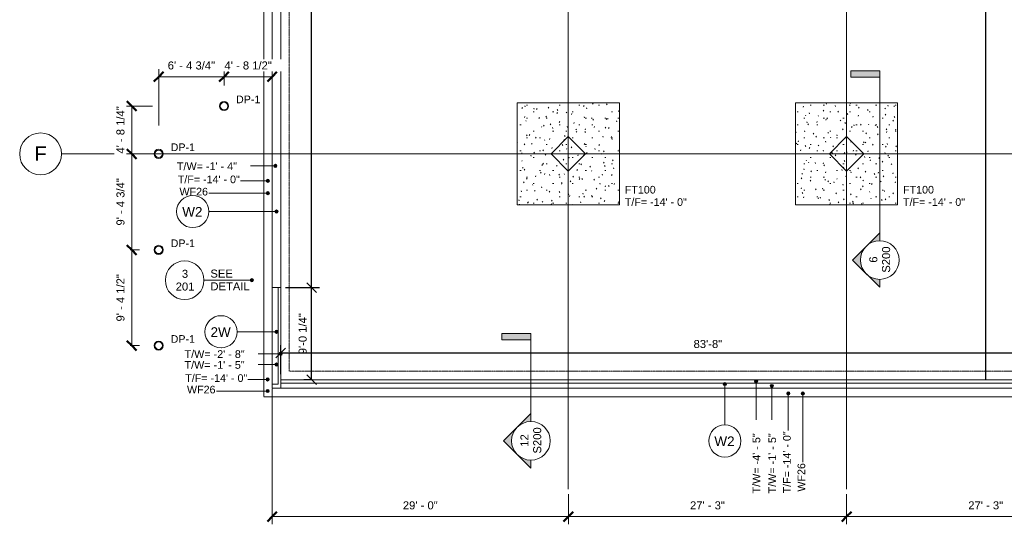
# Model space of a CAD drawing. Header units: inches. Extents: x -4126 to -1638, y 141 to 12362.
# Tile 3 of 15: x -4126 to -2969, y 9731 to 10324. Entities that reach past the tile are written whole.
import ezdxf

# ---------------------------------------------------------------- set-up
doc = ezdxf.new("R2010")
doc.units = ezdxf.units.IN
doc.header["$MEASUREMENT"] = 0
doc.linetypes.add('Aligning Line 1_8_', pattern=[0.25, 0.125, -0.125])
doc.linetypes.add('Línea de rejilla', pattern=[0.875, 0.5, -0.125, 0.125, -0.125])
for name, color, linetype, lineweight in [('A-ANNO-DIMS', 7, 'Continuous', 9), ('A-ANNO-DIMS-96', 7, 'Continuous', 9), ('A-ANNO-DIMS_corr', 7, 'Continuous', 9), ('A-ANNO-NOTE', 7, 'Continuous', 9), ('A-DETL-GENF', 7, 'Continuous', 9), ('A-FLOR', 7, 'Continuous', 9), ('A-WALL', 7, 'Continuous', 9), ('A-WALL-IDEN', 7, 'Continuous', 9), ('G-ANNO-DIMS', 7, 'Continuous', 9), ('S-FNDN', 7, 'Continuous', 9), ('S-FNDN-IDEN', 7, 'Continuous', 9), ('S-GRID', 7, 'Continuous', 9), ('S-GRID-IDEN', 7, 'Continuous', 9)]:
    doc.layers.add(name, color=color, linetype=linetype, lineweight=lineweight)
doc.styles.add('Arial', font='Arial.ttf', dxfattribs={"height": 9.448819})
doc.styles.add('Arial_1', font='arial.ttf', dxfattribs={"height": 17.007874})
doc.styles.add('Arial_2', font='arial.ttf', dxfattribs={"height": 9})
doc.styles.add('Arial_3', font='arial.ttf', dxfattribs={"height": 9.070866})
doc.styles.add('Arial_4', font='arial.ttf', dxfattribs={"height": 11.338583})
doc.dimstyles.new('Diagonal_-_Arial_2_5_mm', dxfattribs={"dimscale": 12, "dimtxt": 9.640246, "dimasz": 0.944882, "dimexe": 0.755906, "dimexo": 0.472441, "dimgap": 0.472441, "dimtad": 1, "dimdec": 4, "dimrnd": 0.0625, "dimzin": 1, "dimdsep": 46, "dimlunit": 4, "dimtxsty": 'Arial', "dimblk1": 'OBLIQUE', "dimblk2": 'OBLIQUE', "dimsah": 1, "dimcen": 0.09, "dimazin": 0, "dimtfac": 1, "dimtdec": 4, "dimtix": 1, "dimtmove": 0, "dimatfit": 3, "dimfxl": 1, "dimtvp": 1, "dimtfill": 1, "dimfrac": 2, "dimtolj": 1, "dimtzin": 0, "dimarcsym": 2})
doc.dimstyles.new('Diagonal_-_Arial_2_5_rounding', dxfattribs={"dimscale": 12, "dimtxt": 9.640246, "dimasz": 0.944882, "dimexe": 0.755906, "dimexo": 0.472441, "dimgap": 0.472441, "dimtad": 1, "dimrnd": 0.25, "dimzin": 1, "dimdsep": 46, "dimlunit": 4, "dimtxsty": 'Arial', "dimblk1": 'OBLIQUE', "dimblk2": 'OBLIQUE', "dimsah": 1, "dimcen": 0.09, "dimazin": 0, "dimtfac": 1, "dimtdec": 4, "dimtix": 1, "dimtmove": 0, "dimatfit": 3, "dimfxl": 1, "dimtvp": 1, "dimtfill": 1, "dimfrac": 2, "dimtolj": 1, "dimtzin": 0, "dimarcsym": 2})

# ---------------------------------------------------------------- blocks, each defined once
blk = doc.blocks.new('Zapata-Rectangular - 10_0x10_0x2_1-V17-FOUNDATION PLAN 01')
at = {"layer": 'S-FNDN'}
h = blk.add_hatch(dxfattribs=at)
h.set_pattern_fill('FP_26', color=256, style=0, pattern_type=2)
h.set_pattern_definition([(0, (3154.324, -10166.597), (30.72, 7.68), [1.267, -21.773, 1.267, -21.773, -122.88]), (0, (3154.324, -10166.597), (30.72, 7.68), [-46.08, 1.267, -44.813, 1.267, -21.773, -53.76]), (0, (3154.324, -10166.597), (30.72, 7.68), [-115.2, 1.267, -14.093, 1.267, -37.133]), (120, (3165.844, -10162.757), (-22.011075, 22.7643004), [1.267, -21.773, 1.267, -21.773, -122.88]), (120, (3165.844, -10162.757), (-22.011075, 22.7643004), [-46.08, 1.267, -44.813, 1.267, -21.773, -53.76]), (120, (3165.844, -10162.757), (-22.011075, 22.7643004), [-115.2, 1.267, -14.093, 1.267, -37.133]), (240, (3169.684, -10147.397), (-8.708925, -30.4443004), [1.267, -21.773, 1.267, -21.773, -122.88]), (240, (3169.684, -10147.397), (-8.708925, -30.4443004), [-46.08, 1.267, -44.813, 1.267, -21.773, -53.76]), (240, (3169.684, -10147.397), (-8.708925, -30.4443004), [-115.2, 1.267, -14.093, 1.267, -37.133])])
h.paths.add_polyline_path([(60, 60), (60, -60), (-60, -60), (-60, 60)], flags=0)
at = {"layer": 'S-FNDN', "linetype": 'Aligning Line 1_8_'}
for p, q in [((60, 60), (-60, 60)), ((-60, 60), (-60, -60)), ((-60, -60), (-60, 60)), ((-60, 60), (60, 60)), ((-60, 60), (-60, 60)), ((60, -60), (60, 60)), ((60, 60), (60, -60)), ((60, 60), (60, 60)), ((-60, -60), (60, -60)), ((60, -60), (-60, -60)), ((-60, -60), (-60, -60)), ((60, -60), (60, -60))]:
    blk.add_line(p, q, dxfattribs=at)
blk = doc.blocks.new('Zapata-Rectangular - 10_0x10_0x2_1-V18-FOUNDATION PLAN 01')
at = {"layer": 'S-FNDN'}
h = blk.add_hatch(dxfattribs=at)
h.set_pattern_fill('FP_27', color=256, style=0, pattern_type=2)
h.set_pattern_definition([(0, (3481.324, -10166.597), (30.72, 7.68), [1.267, -21.773, 1.267, -21.773, -122.88]), (0, (3481.324, -10166.597), (30.72, 7.68), [-46.08, 1.267, -44.813, 1.267, -21.773, -53.76]), (0, (3481.324, -10166.597), (30.72, 7.68), [-115.2, 1.267, -14.093, 1.267, -37.133]), (120, (3492.844, -10162.757), (-22.011075, 22.7643004), [1.267, -21.773, 1.267, -21.773, -122.88]), (120, (3492.844, -10162.757), (-22.011075, 22.7643004), [-46.08, 1.267, -44.813, 1.267, -21.773, -53.76]), (120, (3492.844, -10162.757), (-22.011075, 22.7643004), [-115.2, 1.267, -14.093, 1.267, -37.133]), (240, (3496.684, -10147.397), (-8.708925, -30.4443004), [1.267, -21.773, 1.267, -21.773, -122.88]), (240, (3496.684, -10147.397), (-8.708925, -30.4443004), [-46.08, 1.267, -44.813, 1.267, -21.773, -53.76]), (240, (3496.684, -10147.397), (-8.708925, -30.4443004), [-115.2, 1.267, -14.093, 1.267, -37.133])])
h.paths.add_polyline_path([(60, 60), (60, -60), (-60, -60), (-60, 60)], flags=0)
at = {"layer": 'S-FNDN', "linetype": 'Aligning Line 1_8_'}
for p, q in [((60, 60), (-60, 60)), ((-60, 60), (-60, -60)), ((-60, -60), (-60, 60)), ((-60, 60), (60, 60)), ((-60, 60), (-60, 60)), ((60, -60), (60, 60)), ((60, 60), (60, -60)), ((60, 60), (60, 60)), ((-60, -60), (60, -60)), ((60, -60), (-60, -60)), ((-60, -60), (-60, -60)), ((60, -60), (60, -60))]:
    blk.add_line(p, q, dxfattribs=at)
blk = doc.blocks.new('316600 - Special Foundations - Diamond Pier - Generic - 316600 - Special Foundations - Diamond Pier - Generic-562664-FOUNDATION PLAN 01')
at = {"layer": 'S-FNDN'}
for radius in [5.41, 4.38]:
    blk.add_circle((0, 0), radius, dxfattribs=at)
blk = doc.blocks.new('SECTION - SECTION-602867-FOUNDATION PLAN 01')
at = {"layer": 'A-DETL-GENF'}
h = blk.add_hatch(color=256, dxfattribs=at)
edge = h.paths.add_edge_path(flags=0)
edge.add_line((-22.7, 32.1), (9.4, 0))
edge.add_line((9.4, 0), (0, 0))
edge.add_arc((-22.7, 0), 22.7, 0, 180)
edge.add_line((-45.4, 0), (-54.7, 0))
edge.add_line((-54.7, 0), (-22.7, 32.1))
blk.add_hatch(color=256, dxfattribs=at).paths.add_polyline_path([(199.6, 34), (199.6, 0), (192, 0), (192, 34)], flags=0)
for p, q in [((-22.7, 32.1), (-54.7, 0)), ((-54.7, 0), (-22.7, 32.1)), ((9.4, 0), (-22.7, 32.1)), ((-22.7, 32.1), (9.4, 0)), ((199.6, 34), (192, 34)), ((192, 34), (192, 0)), ((192, 34), (199.6, 34)), ((192, 0), (192, 34)), ((199.6, 0), (199.6, 34)), ((199.6, 34), (199.6, 0)), ((0, 0), (192, 0)), ((192, 0), (199.6, 0)), ((199.6, 0), (192, 0)), ((-54.7, 0), (-45.4, 0)), ((-45.4, 0), (-54.7, 0)), ((0, 0), (9.4, 0)), ((9.4, 0), (0, 0))]:
    blk.add_line(p, q, dxfattribs=at)
blk.add_circle((-22.7, 0), 22.7, dxfattribs=at)
blk.add_arc((-22.7, 0), 22.7, 0, 180, dxfattribs=at)
blk = doc.blocks.new('DETAIL_1 - DETAIL_1-616863-FOUNDATION PLAN 01')
at = {"layer": 'A-DETL-GENF'}
h = blk.add_hatch(color=256, dxfattribs=at)
edge = h.paths.add_edge_path(flags=0)
edge.add_arc((56.2, 0), 1.88, 0, 180)
edge.add_arc((56.2, 0), 1.88, 180, 360)
blk.add_line((0, 0), (56.2, 0), dxfattribs=at)
blk.add_circle((-22.7, 0), 22.7, dxfattribs=at)
for start, end in [(0, 180), (180, 360)]:
    blk.add_arc((56.2, 0), 1.88, start, end, dxfattribs=at)
blk = doc.blocks.new('SECTION - SECTION-603717-FOUNDATION PLAN 01')
at = {"layer": 'A-DETL-GENF'}
h = blk.add_hatch(color=256, dxfattribs=at)
edge = h.paths.add_edge_path(flags=0)
edge.add_line((-22.7, 32.1), (9.4, 0))
edge.add_line((9.4, 0), (0, 0))
edge.add_arc((-22.7, 0), 22.7, 0, 180)
edge.add_line((-45.4, 0), (-54.7, 0))
edge.add_line((-54.7, 0), (-22.7, 32.1))
blk.add_hatch(color=256, dxfattribs=at).paths.add_polyline_path([(103.6, 34), (103.6, 0), (96, 0), (96, 34)], flags=0)
for p, q in [((-22.7, 32.1), (-54.7, 0)), ((-54.7, 0), (-22.7, 32.1)), ((9.4, 0), (-22.7, 32.1)), ((-22.7, 32.1), (9.4, 0)), ((103.6, 34), (96, 34)), ((96, 34), (96, 0)), ((96, 34), (103.6, 34)), ((96, 0), (96, 34)), ((103.6, 0), (103.6, 34)), ((103.6, 34), (103.6, 0)), ((0, 0), (96, 0)), ((96, 0), (103.6, 0)), ((103.6, 0), (96, 0)), ((-54.7, 0), (-45.4, 0)), ((-45.4, 0), (-54.7, 0)), ((0, 0), (9.4, 0)), ((9.4, 0), (0, 0))]:
    blk.add_line(p, q, dxfattribs=at)
blk.add_circle((-22.7, 0), 22.7, dxfattribs=at)
blk.add_arc((-22.7, 0), 22.7, 0, 180, dxfattribs=at)
blk = doc.blocks.new('Rejilla - Extremo inicial de rejilla - Círculo-11506-FOUNDATION PLAN 01')
at = {"layer": 'S-GRID-IDEN', "color": 253, "true_color": 0xaaaaaa}
blk.add_circle((0, 0), 0.256, dxfattribs=at)
blk = doc.blocks.new('DIMBLOCK1-FOUNDATION PLAN 01')
at = {"layer": 'A-ANNO-DIMS-96'}
for p, q in [((-3481.3, 9766.9), (-3481.3, 9731.4)), ((-3481.3, 9740.5), (-3481.3, 9766.9)), ((-3154.3, 9766.9), (-3154.3, 9731.4)), ((-3154.3, 9740.5), (-3154.3, 9766.9)), ((-3481.3, 9740.5), (-3154.3, 9740.5))]:
    blk.add_line(p, q, dxfattribs=at)
at = {"layer": 'A-ANNO-DIMS-96', "lineweight": 50}
for p, q in [((-3481.3, 9740.5), (-3475.7, 9746.1)), ((-3154.3, 9740.5), (-3148.7, 9746.1)), ((-3481.3, 9740.5), (-3487, 9734.8)), ((-3154.3, 9740.5), (-3160, 9734.8))]:
    blk.add_line(p, q, dxfattribs=at)
at = {"layer": 'A-ANNO-DIMS-96', "color": 0, "insert": (-3338.3, 9758.4), "char_height": 9.45, "width": 49.121, "attachment_point": 1, "line_spacing_factor": 0.941778, "style": 'Arial', "bg_fill": 3, "box_fill_scale": 1.25, "bg_fill_color": 256, "bg_fill_true_color": 13158600, "bg_fill_transparency": 0}
blk.add_mtext('27\' - 3"', dxfattribs=at)
blk = doc.blocks.new('_Oblique')
at = {"color": 0, "linetype": 'ByBlock', "lineweight": -2}
blk.add_line((-0.5, -0.5), (0.5, 0.5), dxfattribs=at)
blk = doc.blocks.new('DIMBLOCK2-FOUNDATION PLAN 01')
at = {"layer": 'A-ANNO-DIMS-96'}
for p, q in [((-3154.3, 9766.9), (-3154.3, 9731.4)), ((-3154.3, 9740.5), (-3154.3, 9766.9)), ((-2827.3, 9766.9), (-2827.3, 9731.4)), ((-2827.3, 9740.5), (-2827.3, 9766.9)), ((-3154.3, 9740.5), (-2827.3, 9740.5))]:
    blk.add_line(p, q, dxfattribs=at)
at = {"layer": 'A-ANNO-DIMS-96', "lineweight": 50}
for p, q in [((-3154.3, 9740.5), (-3148.7, 9746.1)), ((-2827.3, 9740.5), (-2821.7, 9746.1)), ((-3154.3, 9740.5), (-3160, 9734.8)), ((-2827.3, 9740.5), (-2833, 9734.8))]:
    blk.add_line(p, q, dxfattribs=at)
at = {"layer": 'A-ANNO-DIMS-96', "color": 0, "insert": (-3011.3, 9758.4), "char_height": 9.45, "width": 49.121, "attachment_point": 1, "line_spacing_factor": 0.941778, "style": 'Arial', "bg_fill": 3, "box_fill_scale": 1.25, "bg_fill_color": 256, "bg_fill_true_color": 13158600, "bg_fill_transparency": 0}
blk.add_mtext('27\' - 3"', dxfattribs=at)
blk = doc.blocks.new('DIMBLOCK12-FOUNDATION PLAN 01')
at = {"layer": 'A-ANNO-DIMS-96', "lineweight": 50}
for p, q in [((-3994.4, 10053.8), (-4000.1, 10059.4)), ((-3994.4, 10053.8), (-3988.7, 10048.1)), ((-3994.4, 9941.3), (-4000.1, 9947)), ((-3994.4, 9941.3), (-3988.7, 9935.6))]:
    blk.add_line(p, q, dxfattribs=at)
at = {"layer": 'A-ANNO-DIMS-96'}
for p, q in [((-3996.1, 10053.8), (-3985.3, 10053.8)), ((-3994.4, 10053.8), (-3996.1, 10053.8)), ((-3994.4, 9941.3), (-3994.4, 10053.8)), ((-3996.1, 9941.3), (-3985.3, 9941.3)), ((-3994.4, 9941.3), (-3996.1, 9941.3))]:
    blk.add_line(p, q, dxfattribs=at)
at = {"layer": 'A-ANNO-DIMS-96', "color": 0, "insert": (-4012.4, 9969.7), "char_height": 9.449, "width": 66.74, "attachment_point": 1, "rotation": 90, "line_spacing_factor": 0.941778, "style": 'Arial', "bg_fill": 3, "box_fill_scale": 1.25, "bg_fill_color": 256, "bg_fill_true_color": 13158600, "bg_fill_transparency": 0}
blk.add_mtext('9\' - 4 1/2"', dxfattribs=at)
blk = doc.blocks.new('DIMBLOCK13-FOUNDATION PLAN 01')
at = {"layer": 'A-ANNO-DIMS-96', "lineweight": 50}
for p, q in [((-3994.4, 10166.6), (-4000.1, 10172.3)), ((-3994.4, 10166.6), (-3988.7, 10160.9)), ((-3994.4, 10053.8), (-4000.1, 10059.4)), ((-3994.4, 10053.8), (-3988.7, 10048.1))]:
    blk.add_line(p, q, dxfattribs=at)
at = {"layer": 'A-ANNO-DIMS-96'}
for p, q in [((-3996.1, 10166.6), (-3985.3, 10166.6)), ((-3994.4, 10166.6), (-3996.1, 10166.6)), ((-3994.4, 10053.8), (-3994.4, 10166.6)), ((-3996.1, 10053.8), (-3985.3, 10053.8)), ((-3994.4, 10053.8), (-3996.1, 10053.8))]:
    blk.add_line(p, q, dxfattribs=at)
at = {"layer": 'A-ANNO-DIMS-96', "color": 0, "insert": (-4012.4, 10082.4), "char_height": 9.449, "width": 66.74, "attachment_point": 1, "rotation": 90, "line_spacing_factor": 0.941778, "style": 'Arial', "bg_fill": 3, "box_fill_scale": 1.25, "bg_fill_color": 256, "bg_fill_true_color": 13158600, "bg_fill_transparency": 0}
blk.add_mtext('9\' - 4 3/4"', dxfattribs=at)
blk = doc.blocks.new('DIMBLOCK14-FOUNDATION PLAN 01')
at = {"layer": 'A-ANNO-DIMS-96'}
for p, q in [((-3970.1, 10222.8), (-4003.5, 10222.8)), ((-3994.4, 10166.6), (-3994.4, 10222.8)), ((-3994.4, 10222.8), (-3970.1, 10222.8)), ((-3996.1, 10166.6), (-3985.3, 10166.6)), ((-3994.4, 10166.6), (-3996.1, 10166.6))]:
    blk.add_line(p, q, dxfattribs=at)
at = {"layer": 'A-ANNO-DIMS-96', "lineweight": 50}
for p, q in [((-3994.4, 10222.8), (-4000.1, 10228.5)), ((-3994.4, 10222.8), (-3988.7, 10217.1)), ((-3994.4, 10166.6), (-4000.1, 10172.3)), ((-3994.4, 10166.6), (-3988.7, 10160.9))]:
    blk.add_line(p, q, dxfattribs=at)
at = {"layer": 'A-ANNO-DIMS-96', "color": 0, "insert": (-4012.4, 10166.9), "char_height": 9.449, "width": 66.74, "attachment_point": 1, "rotation": 90, "line_spacing_factor": 0.941778, "style": 'Arial', "bg_fill": 3, "box_fill_scale": 1.25, "bg_fill_color": 256, "bg_fill_true_color": 13158600, "bg_fill_transparency": 0}
blk.add_mtext('4\' - 8 1/4"', dxfattribs=at)
blk = doc.blocks.new('DIMBLOCK24-FOUNDATION PLAN 01')
at = {"layer": 'A-ANNO-DIMS-96'}
for p, q in [((-3829.3, 9890.5), (-3829.3, 9731.4)), ((-3829.3, 9740.5), (-3829.3, 9890.5)), ((-3481.3, 9766.9), (-3481.3, 9731.4)), ((-3481.3, 9740.5), (-3481.3, 9766.9)), ((-3829.3, 9740.5), (-3481.3, 9740.5))]:
    blk.add_line(p, q, dxfattribs=at)
at = {"layer": 'A-ANNO-DIMS-96', "lineweight": 50}
for p, q in [((-3829.3, 9740.5), (-3823.7, 9746.1)), ((-3481.3, 9740.5), (-3475.7, 9746.1)), ((-3829.3, 9740.5), (-3835, 9734.8)), ((-3481.3, 9740.5), (-3487, 9734.8))]:
    blk.add_line(p, q, dxfattribs=at)
at = {"layer": 'A-ANNO-DIMS-96', "color": 0, "insert": (-3675.8, 9758.4), "char_height": 9.45, "width": 49.121, "attachment_point": 1, "line_spacing_factor": 0.941778, "style": 'Arial', "bg_fill": 3, "box_fill_scale": 1.25, "bg_fill_color": 256, "bg_fill_true_color": 13158600, "bg_fill_transparency": 0}
blk.add_mtext('29\' - 0"', dxfattribs=at)
blk = doc.blocks.new('Wall Type - Familia4-287244-FOUNDATION PLAN 01')
at = {"layer": 'A-WALL-IDEN'}
blk.add_circle((0, 0), 0.197, dxfattribs=at)
blk = doc.blocks.new('DIMBLOCK28-FOUNDATION PLAN 01')
at = {"layer": 'A-ANNO-DIMS', "color": 0, "lineweight": -2}
for p, q in [((-3813.7, 10009.5), (-3773.9, 10009.5)), ((-3783, 9901.2), (-3783, 10009.5)), ((-3782.4, 9901.2), (-3792, 9901.2))]:
    blk.add_line(p, q, dxfattribs=at)
at = {"layer": 'Defpoints', "color": 0}
for p in [(-3819.3, 10009.5), (-3783, 10009.5), (-3776.7, 9901.2)]:
    blk.add_point(p, dxfattribs=at)
at = {"layer": 'A-ANNO-DIMS', "color": 0, "lineweight": -2, "xscale": 11.33858267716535, "yscale": 11.33858267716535, "zscale": 11.33858267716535}
for p, rotation in [((-3783, 10009.5), 90), ((-3783, 9901.2), 270)]:
    blk.add_blockref('_Oblique', p, dxfattribs=dict(at, rotation=rotation))
at = {"layer": 'A-ANNO-DIMS', "color": 0, "insert": (-3793.5, 9955.3), "char_height": 9.449, "width": 66.74, "attachment_point": 5, "rotation": 90, "style": 'Arial', "bg_fill": 3, "box_fill_scale": 1.25, "bg_fill_color": 256, "bg_fill_true_color": 13158600, "bg_fill_transparency": 0}
blk.add_mtext('\\A1;9\'-0 1/4"', dxfattribs=at)
blk = doc.blocks.new('DIMBLOCK54-FOUNDATION PLAN 01')
at = {"layer": 'A-ANNO-DIMS-96'}
for p, q in [((-3962.7, 10200), (-3962.7, 10266.3)), ((-3885.9, 10246.9), (-3885.9, 10266.3)), ((-3962.7, 10257.2), (-3885.9, 10257.2)), ((-3962.7, 10257.2), (-3962.7, 10200)), ((-3885.9, 10257.2), (-3885.9, 10246.9))]:
    blk.add_line(p, q, dxfattribs=at)
at = {"layer": 'A-ANNO-DIMS-96', "lineweight": 50}
for p, q in [((-3962.7, 10257.2), (-3968.4, 10251.6)), ((-3962.7, 10257.2), (-3957.1, 10262.9)), ((-3885.9, 10257.2), (-3891.6, 10251.6)), ((-3885.9, 10257.2), (-3880.3, 10262.9))]:
    blk.add_line(p, q, dxfattribs=at)
at = {"layer": 'A-ANNO-DIMS-96', "color": 0, "insert": (-3952.1, 10275.2), "char_height": 9.449, "width": 66.74, "attachment_point": 1, "line_spacing_factor": 0.941778, "style": 'Arial', "bg_fill": 3, "box_fill_scale": 1.25, "bg_fill_color": 256, "bg_fill_true_color": 13158600, "bg_fill_transparency": 0}
blk.add_mtext('6\' - 4 3/4"', dxfattribs=at)
blk = doc.blocks.new('DIMBLOCK55-FOUNDATION PLAN 01')
at = {"layer": 'A-ANNO-DIMS-96'}
for p, q in [((-3885.9, 10246.9), (-3885.9, 10266.3)), ((-3885.9, 10257.2), (-3829.3, 10257.2)), ((-3885.9, 10257.2), (-3885.9, 10246.9)), ((-3829.3, 10259.6), (-3829.3, 10248.1)), ((-3829.3, 10257.2), (-3829.3, 10259.6))]:
    blk.add_line(p, q, dxfattribs=at)
at = {"layer": 'A-ANNO-DIMS-96', "lineweight": 50}
for p, q in [((-3885.9, 10257.2), (-3891.6, 10251.6)), ((-3885.9, 10257.2), (-3880.3, 10262.9)), ((-3829.3, 10257.2), (-3835, 10251.6)), ((-3829.3, 10257.2), (-3823.7, 10262.9))]:
    blk.add_line(p, q, dxfattribs=at)
at = {"layer": 'A-ANNO-DIMS-96', "color": 0, "insert": (-3885.4, 10275.2), "char_height": 9.449, "width": 66.74, "attachment_point": 1, "line_spacing_factor": 0.941778, "style": 'Arial', "bg_fill": 3, "box_fill_scale": 1.25, "bg_fill_color": 256, "bg_fill_true_color": 13158600, "bg_fill_transparency": 0}
blk.add_mtext('4\' - 8 1/2"', dxfattribs=at)
blk = doc.blocks.new('*D105')
at = {"layer": 'A-ANNO-DIMS_corr', "color": 0, "lineweight": -2}
for p, q in [((-3813.7, 11427), (-3773.9, 11427)), ((-3783, 10009.5), (-3783, 11427)), ((-3803.7, 10009.5), (-3773.9, 10009.5))]:
    blk.add_line(p, q, dxfattribs=at)
at = {"layer": 'Defpoints', "color": 0}
for p in [(-3819.3, 11427), (-3783, 11427), (-3809.3, 10009.5)]:
    blk.add_point(p, dxfattribs=at)
at = {"layer": 'A-ANNO-DIMS_corr', "color": 0, "lineweight": -2, "xscale": 11.33858267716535, "yscale": 11.33858267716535, "zscale": 11.33858267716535}
for p, rotation in [((-3783, 11427), 90), ((-3783, 10009.5), 270)]:
    blk.add_blockref('_Oblique', p, dxfattribs=dict(at, rotation=rotation))
at = {"layer": 'A-ANNO-DIMS_corr', "color": 0, "insert": (-3793.5, 10718.2), "char_height": 9.449, "attachment_point": 5, "rotation": 90, "style": 'Arial', "bg_fill": 3, "box_fill_scale": 1.25, "bg_fill_color": 256, "bg_fill_true_color": 13158600, "bg_fill_transparency": 0}
blk.add_mtext('\\A1;118\'-1 1/2"', dxfattribs=at)
blk = doc.blocks.new('*D106')
at = {"layer": 'A-ANNO-DIMS_corr', "color": 0, "lineweight": -2}
for p, q in [((-3819.3, 9907.9), (-3819.3, 9941.8)), ((-2815.3, 9907.9), (-2815.3, 9941.8)), ((-3819.3, 9932.7), (-2815.3, 9932.7))]:
    blk.add_line(p, q, dxfattribs=at)
at = {"layer": 'Defpoints', "color": 0}
for p in [(-2815.3, 9932.7), (-3819.3, 9902.2), (-2815.3, 9902.2)]:
    blk.add_point(p, dxfattribs=at)
at = {"layer": 'A-ANNO-DIMS_corr', "color": 0, "lineweight": -2, "xscale": 11.33858267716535, "yscale": 11.33858267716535, "zscale": 11.33858267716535, "rotation": 180}
blk.add_blockref('_Oblique', (-3819.3, 9932.7), dxfattribs=at)
at = {"layer": 'A-ANNO-DIMS_corr', "color": 0, "lineweight": -2, "xscale": 11.33858267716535, "yscale": 11.33858267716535, "zscale": 11.33858267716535}
blk.add_blockref('_Oblique', (-2815.3, 9932.7), dxfattribs=at)
at = {"layer": 'A-ANNO-DIMS_corr', "color": 0, "insert": (-3317.3, 9943.2), "char_height": 9.45, "attachment_point": 5, "style": 'Arial', "bg_fill": 3, "box_fill_scale": 1.25, "bg_fill_color": 256, "bg_fill_true_color": 13158600, "bg_fill_transparency": 0}
blk.add_mtext('\\A1;83\'-8"', dxfattribs=at)

msp = doc.modelspace()

# ---------------------------------------------------------------- hatches: boundary and pattern name
at = {"layer": 'A-WALL-IDEN'}
h = msp.add_hatch(color=256, dxfattribs=at)
edge = h.paths.add_edge_path(flags=0)
edge.add_arc((-3824.32374, 10098.82864), 1.875, 0, 360)
h = msp.add_hatch(color=256, dxfattribs=at)
edge = h.paths.add_edge_path(flags=0)
edge.add_arc((-3824.32374, 9957.59553), 1.875, 0, 360)
h = msp.add_hatch(color=256, dxfattribs=at)
edge = h.paths.add_edge_path(flags=0)
edge.add_arc((-3297.37287, 9896.1894), 1.875, 0, 360)
at = {"layer": 'G-ANNO-DIMS'}
h = msp.add_hatch(color=256, dxfattribs=at)
edge = h.paths.add_edge_path(flags=0)
edge.add_arc((-3825.58075, 10152.45272), 1.875, 0, 360)
h = msp.add_hatch(color=256, dxfattribs=at)
edge = h.paths.add_edge_path(flags=0)
edge.add_arc((-3819.32374, 9931.73618), 1.875, 0, 360)
h = msp.add_hatch(color=256, dxfattribs=at)
edge = h.paths.add_edge_path(flags=0)
edge.add_arc((-3824.32374, 9919.03928), 1.875, 0, 360)
h = msp.add_hatch(color=256, dxfattribs=at)
edge = h.paths.add_edge_path(flags=0)
edge.add_arc((-3260.65385, 9899.42209), 1.875, 0, 360)
h = msp.add_hatch(color=256, dxfattribs=at)
edge = h.paths.add_edge_path(flags=0)
edge.add_arc((-3242.1172, 9893.91227), 1.875, 0, 360)
at = {"layer": 'S-FNDN-IDEN'}
h = msp.add_hatch(color=256, dxfattribs=at)
edge = h.paths.add_edge_path(flags=0)
edge.add_arc((-3834.42788, 10135.02749), 1.875, 0, 360)
h = msp.add_hatch(color=256, dxfattribs=at)
edge = h.paths.add_edge_path(flags=0)
edge.add_arc((-3834.42788, 10120.48718), 1.875, 0, 360)
h = msp.add_hatch(color=256, dxfattribs=at)
edge = h.paths.add_edge_path(flags=0)
edge.add_arc((-3834.73088, 9901.59005), 1.875, 0, 360)
h = msp.add_hatch(color=256, dxfattribs=at)
edge = h.paths.add_edge_path(flags=0)
edge.add_arc((-3834.73088, 9887.94212), 1.875, 0, 360)
h = msp.add_hatch(color=256, dxfattribs=at)
edge = h.paths.add_edge_path(flags=0)
edge.add_arc((-3222.8141, 9885.13236), 1.875, 0, 360)
h = msp.add_hatch(color=256, dxfattribs=at)
edge = h.paths.add_edge_path(flags=0)
edge.add_arc((-3205.70858, 9885.13236), 1.875, 0, 360)

# ---------------------------------------------------------------- linework, layer by layer
at = {"layer": 'A-FLOR'}
for p, q in [((-2991.08036, 12076.83507), (-2991.08036, 9901.1894)), ((-2991.02059, 9901.1894), (-2991.02059, 12076.83507)), ((-2991.00273, 9901.1894), (-2991.00273, 12076.83507)), ((-2990.99348, 12076.83507), (-2990.99348, 9901.1894)), ((-2990.98122, 12076.83507), (-2990.98122, 9901.1894)), ((-2990.91585, 12076.83507), (-2990.91585, 9901.1894)), ((-2990.86718, 12076.83507), (-2990.86718, 9901.1894)), ((-2990.7803, 9901.1894), (-2990.7803, 12076.83507)), ((-2990.66626, 12076.83507), (-2990.66626, 9901.1894)), ((-2990.65869, 12076.83507), (-2990.65869, 9901.1894)), ((-2990.65717, 12076.83507), (-2990.65717, 9901.1894)), ((-2990.62689, 12076.83507), (-2990.62689, 9901.1894)), ((-2990.57181, 12076.83507), (-2990.57181, 9901.1894)), ((-2990.57029, 12076.83507), (-2990.57029, 9901.1894)), ((-3819.32374, 11426.9894), (-3819.32374, 10009.47188)), ((-3501.56638, 10166.59688), (-3481.32374, 10186.83952)), ((-3481.32374, 10186.83952), (-3461.0811, 10166.59688)), ((-3174.56638, 10166.59688), (-3154.32374, 10186.83952)), ((-3154.32374, 10186.83952), (-3134.0811, 10166.59688)), ((-3481.32374, 10146.35424), (-3501.56638, 10166.59688)), ((-3461.0811, 10166.59688), (-3481.32374, 10146.35424)), ((-3154.32374, 10146.35424), (-3174.56638, 10166.59688)), ((-3134.0811, 10166.59688), (-3154.32374, 10146.35424)), ((-3819.32374, 9901.1894), (-1943.13624, 9901.1894))]:
    msp.add_line(p, q, dxfattribs=at)
at = {"layer": 'A-WALL'}
for p, q in [((-3829.32374, 10009.47188), (-3829.32374, 9891.1894)), ((-3822.32374, 9896.1894), (-3822.32374, 10009.47188)), ((-3819.32374, 10009.47188), (-3819.32374, 9891.1894)), ((-3822.32374, 9896.1894), (-3829.32374, 9896.1894)), ((-3819.32374, 9897.1894), (-2815.32374, 9897.1894)), ((-1933.32374, 9891.1894), (-3829.32374, 9891.1894))]:
    msp.add_line(p, q, dxfattribs=at)
at = {"layer": 'A-WALL-IDEN'}
for p, q in [((-3824.32374, 10098.82864), (-3903.81576, 10098.82864)), ((-3824.32374, 9957.59553), (-3870.55941, 9957.59553)), ((-3297.37287, 9896.1894), (-3297.37287, 9848.1894))]:
    msp.add_line(p, q, dxfattribs=at)
for centre in [(-3824.32374, 10098.82864), (-3824.32374, 9957.59553), (-3297.37287, 9896.1894)]:
    msp.add_circle(centre, 1.875, dxfattribs=at)
at = {"layer": 'G-ANNO-DIMS'}
for p, q in [((-3825.58075, 10152.45272), (-3866.6812, 10152.45272)), ((-3819.32374, 9931.73618), (-3857.66853, 9931.73618)), ((-3824.32374, 9919.03928), (-3857.70747, 9919.03928)), ((-3260.65385, 9899.42209), (-3260.65385, 9842.33585)), ((-3242.1172, 9893.91227), (-3242.1172, 9842.32287))]:
    msp.add_line(p, q, dxfattribs=at)
for centre in [(-3825.58075, 10152.45272), (-3819.32374, 9931.73618), (-3824.32374, 9919.03928), (-3260.65385, 9899.42209), (-3242.1172, 9893.91227)]:
    msp.add_circle(centre, 1.875, dxfattribs=at)
at = {"layer": 'S-FNDN', "linetype": 'Aligning Line 1_8_'}
for p, q in [((-3839.32374, 11818.9894), (-3839.32374, 9881.1894)), ((-3839.32374, 9881.1894), (-3839.32374, 11818.9894)), ((-3809.32374, 9911.1894), (-3809.32374, 11818.9894)), ((-3809.32374, 9911.1894), (-3809.32374, 11418.9894)), ((-2815.32374, 9911.1894), (-3809.32374, 9911.1894)), ((-2815.32374, 9911.1894), (-3809.32374, 9911.1894)), ((-3839.32374, 9881.1894), (-2815.32374, 9881.1894)), ((-2815.32374, 9881.1894), (-3839.32374, 9881.1894))]:
    msp.add_line(p, q, dxfattribs=at)
at = {"layer": 'S-FNDN'}
for q in [(-3829.32374, 11426.9894), (-3819.32374, 10009.47188)]:
    msp.add_line((-3829.32374, 10009.47188), q, dxfattribs=at)
at = {"layer": 'S-FNDN-IDEN'}
for p, q in [((-3834.42788, 10135.02749), (-3866.55404, 10135.02749)), ((-3834.42788, 10120.48718), (-3903.81576, 10120.48718)), ((-3834.73088, 9901.59005), (-3857.7758, 9901.59005)), ((-3834.73088, 9887.94212), (-3894.98107, 9887.94212)), ((-3222.8141, 9885.13236), (-3222.8141, 9841.48202)), ((-3205.70858, 9885.13236), (-3205.70858, 9804.27674))]:
    msp.add_line(p, q, dxfattribs=at)
for centre in [(-3834.42788, 10135.02749), (-3834.42788, 10120.48718), (-3834.73088, 9901.59005), (-3834.73088, 9887.94212), (-3222.8141, 9885.13236), (-3205.70858, 9885.13236)]:
    msp.add_circle(centre, 1.875, dxfattribs=at)
at = {"layer": 'S-GRID', "color": 253, "linetype": 'Línea de rejilla', "true_color": 0xaaaaaa}
for p, q in [((-3481.32374, 9772.6103), (-3481.32374, 12312.41399)), ((-3154.32374, 9772.6103), (-3154.32374, 12312.41399)), ((-1777.2452, 10166.59688), (-4076.95, 10166.59688))]:
    msp.add_line(p, q, dxfattribs=at)

# ---------------------------------------------------------------- block references
at = {"layer": 'A-DETL-GENF'}
for name, p, rotation in [('SECTION - SECTION-602867-FOUNDATION PLAN 01', (-3115.32374, 10064.59688), 89.99999999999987), ('SECTION - SECTION-603717-FOUNDATION PLAN 01', (-3525.32374, 9852.15003), 90)]:
    msp.add_blockref(name, p, dxfattribs=dict(at, rotation=rotation))
msp.add_blockref('DETAIL_1 - DETAIL_1-616863-FOUNDATION PLAN 01', (-3909.50484, 10018.15003), dxfattribs=at)
at = {"layer": 'A-WALL-IDEN', "xscale": 95.99999999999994, "yscale": 95.99999999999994, "zscale": 95.99999999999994}
for p in [(-3922.7134, 10098.82864), (-3297.37287, 9829.29176)]:
    msp.add_blockref('Wall Type - Familia4-287244-FOUNDATION PLAN 01', p, dxfattribs=at)
at = {"layer": 'S-FNDN'}
for p in [(-3885.92374, 10222.7894), (-3962.72374, 10166.59688), (-3962.72374, 10053.7519), (-3962.72374, 9941.3144)]:
    msp.add_blockref('316600 - Special Foundations - Diamond Pier - Generic - 316600 - Special Foundations - Diamond Pier - Generic-562664-FOUNDATION PLAN 01', p, dxfattribs=at)
at = {"layer": 'S-FNDN', "linetype": 'Aligning Line 1_8_'}
for name, p in [('Zapata-Rectangular - 10_0x10_0x2_1-V18-FOUNDATION PLAN 01', (-3481.32374, 10166.59688)), ('Zapata-Rectangular - 10_0x10_0x2_1-V17-FOUNDATION PLAN 01', (-3154.32374, 10166.59688))]:
    msp.add_blockref(name, p, dxfattribs=at)
at = {"layer": 'S-GRID-IDEN', "color": 253, "true_color": 0xaaaaaa, "xscale": 95.99999999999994, "yscale": 95.99999999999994, "zscale": 95.99999999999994, "rotation": 89.99999999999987}
msp.add_blockref('Rejilla - Extremo inicial de rejilla - Círculo-11506-FOUNDATION PLAN 01', (-4101.51693, 10166.59688), dxfattribs=at)

# ---------------------------------------------------------------- texts
at = {"layer": 'A-ANNO-NOTE', "attachment_point": 1, "rotation": 90, "style": 'Arial'}
for s, insert, char_height, width in [('S200', (-3112.6078, 10026.96785), 9.448819, 36.966), ('6', (-3127.6078, 10038.71785), 9.44882, 8.787), ('12', (-3537.6078, 9822.521), 9.448819, 17.574), ('S200', (-3522.6078, 9814.521), 9.448819, 36.966)]:
    msp.add_mtext(s, dxfattribs=dict(at, insert=insert, char_height=char_height, width=width))
at = {"layer": 'A-ANNO-NOTE', "attachment_point": 1, "style": 'Arial'}
for s, insert, char_height, width in [('3', (-3935.49962, 10030.43409), 9.44882, 8.787), ('SEE', (-3901.96337, 10030.67091), 9.448819, 31.815), ('201', (-3942.74962, 10015.43409), 9.448819, 26.361), ('DETAIL', (-3901.96337, 10015.67091), 9.448819, 56.055)]:
    msp.add_mtext(s, dxfattribs=dict(at, insert=insert, char_height=char_height, width=width))
at = {"layer": 'A-WALL-IDEN', "char_height": 11.338583, "width": 30.3, "attachment_point": 1, "style": 'Arial_4'}
for s, insert in [('W2', (-3935.0428, 10104.14216)), ('2W', (-3901.78645, 9962.90906)), ('W2', (-3309.70227, 9834.60528))]:
    msp.add_mtext(s, dxfattribs=dict(at, insert=insert))
at = {"layer": 'G-ANNO-DIMS', "char_height": 9.0708661, "width": 84.1789203, "attachment_point": 1, "line_spacing_factor": 0.941778, "style": 'Arial_3', "bg_fill": 3, "box_fill_scale": 1.25, "bg_fill_color": 256, "bg_fill_true_color": 13158600, "bg_fill_transparency": 0}
for s, insert in [('T/W= -1\' - 4"', (-3941.3303, 10156.61262)), ('T/W= -1\' - 5"', (-3932.35657, 9923.19918))]:
    msp.add_mtext(s, dxfattribs=dict(at, insert=insert))
at = {"layer": 'G-ANNO-DIMS', "char_height": 9.0708661, "width": 84.1789203, "attachment_point": 1, "rotation": 90, "line_spacing_factor": 0.941778, "style": 'Arial_3', "bg_fill": 3, "box_fill_scale": 1.25, "bg_fill_color": 256, "bg_fill_true_color": 13158600, "bg_fill_transparency": 0}
for s, insert in [('T/W= -4\' - 5"', (-3264.81375, 9767.68675)), ('T/W= -1\' - 5"', (-3246.2771, 9767.67377))]:
    msp.add_mtext(s, dxfattribs=dict(at, insert=insert))
at = {"layer": 'S-FNDN-IDEN', "char_height": 9, "attachment_point": 1, "style": 'Arial_2'}
for s, insert, width in [('DP-1', (-3871.89417, 10235.09296), 35.148), ('DP-1', (-3948.69417, 10178.90044), 35.148), ('WF26', (-3938.32285, 10126.72884), 41.511), ('FT100', (-3414.96276, 10128.99475), 44.238), ('FT100', (-3087.96276, 10128.99475), 44.238), ('T/F= -14\' - 0"', (-3414.96276, 10114.49475), 89.082), ('T/F= -14\' - 0"', (-3087.96276, 10114.49475), 89.082), ('DP-1', (-3948.69417, 10066.05546), 35.148), ('DP-1', (-3948.69417, 9953.61796), 35.148), ('WF26', (-3929.48816, 9894.18377), 41.511)]:
    msp.add_mtext(s, dxfattribs=dict(at, insert=insert, width=width))
at = {"layer": 'S-FNDN-IDEN', "insert": (-3211.95024, 9769.76965), "char_height": 9, "width": 41.511, "attachment_point": 1, "rotation": 90, "style": 'Arial_2'}
msp.add_mtext('WF26', dxfattribs=at)
at = {"layer": 'S-GRID-IDEN', "color": 253, "true_color": 0xaaaaaa, "insert": (-4108.9218, 10175.47966), "char_height": 17.00787, "width": 17.877, "attachment_point": 1, "style": 'Arial_1'}
msp.add_mtext('F', dxfattribs=at)

# ---------------------------------------------------------------- dimensions: what is measured, and where the dimension line sits
at = {"layer": 'A-ANNO-DIMS'}
dim = msp.add_linear_dim(base=(-3994.41874, 10053.7519), p1=(-3990.43221, 9941.3144), p2=(-3990.43221, 10053.7519), angle=90, dimstyle='Diagonal_-_Arial_2_5_rounding', override={"dimpost": '<>', "dimfxl": 112.4375}, dxfattribs=at)
dim.commit()
dim.dimension.update_dxf_attribs({"geometry": 'DIMBLOCK12-FOUNDATION PLAN 01', "text_midpoint": (-4004.97357, 9997.53315)})

# ---------------------------------------------------------------- next in the draw order: texts
at = {"layer": 'G-ANNO-DIMS', "insert": (-3932.31763, 9935.89608), "char_height": 9.0708661, "width": 84.1789203, "attachment_point": 1, "line_spacing_factor": 0.941778, "style": 'Arial_3', "bg_fill": 3, "box_fill_scale": 1.25, "bg_fill_color": 256, "bg_fill_true_color": 13158600, "bg_fill_transparency": 0}
msp.add_mtext('T/W= -2\' - 8"', dxfattribs=at)
at = {"layer": 'S-FNDN-IDEN', "char_height": 9, "width": 89.082, "attachment_point": 1, "style": 'Arial_2'}
for insert in [(-3940.29263, 10141.14631), (-3931.51438, 9907.70886)]:
    msp.add_mtext('T/F= -14\' - 0"', dxfattribs=dict(at, insert=insert))
at = {"layer": 'S-FNDN-IDEN', "insert": (-3228.93292, 9767.74343), "char_height": 9, "width": 89.082, "attachment_point": 1, "rotation": 90, "style": 'Arial_2'}
msp.add_mtext('T/F= -14\' - 0"', dxfattribs=at)

# ---------------------------------------------------------------- next in the draw order: dimensions: what is measured, and where the dimension line sits
at = {"layer": 'A-ANNO-DIMS'}
dim = msp.add_linear_dim(base=(-3994.41874, 10166.59688), p1=(-3990.43221, 10053.7519), p2=(-3990.43221, 10166.59688), angle=90, dimstyle='Diagonal_-_Arial_2_5_rounding', override={"dimpost": '<>', "dimfxl": 112.84498}, dxfattribs=at)
dim.commit()
dim.dimension.update_dxf_attribs({"geometry": 'DIMBLOCK13-FOUNDATION PLAN 01', "text_midpoint": (-4004.9768, 10110.17439)})

# ---------------------------------------------------------------- next in the draw order: block references
at = {"layer": 'A-WALL-IDEN', "xscale": 95.99999999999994, "yscale": 95.99999999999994, "zscale": 95.99999999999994}
msp.add_blockref('Wall Type - Familia4-287244-FOUNDATION PLAN 01', (-3889.45705, 9957.59553), dxfattribs=at)

# ---------------------------------------------------------------- next in the draw order: dimensions: what is measured, and where the dimension line sits
at = {"layer": 'A-ANNO-DIMS'}
dim = msp.add_linear_dim(base=(-3994.41874, 10222.7894), p1=(-3990.43221, 10166.59688), p2=(-3964.46084, 10222.7894), angle=90, dimstyle='Diagonal_-_Arial_2_5_rounding', override={"dimpost": '<>', "dimfxl": 61.904048}, dxfattribs=at)
dim.commit()
dim.dimension.update_dxf_attribs({"geometry": 'DIMBLOCK14-FOUNDATION PLAN 01', "text_midpoint": (-4004.97357, 10194.69314)})
dim = msp.add_linear_dim(base=(-3154.32374, 9740.47685), p1=(-3481.32374, 9772.6103), p2=(-3154.32374, 9772.6103), dimstyle='Diagonal_-_Arial_2_5_mm', override={"dimpost": '<>', "dimfxl": 327}, dxfattribs=at)
dim.commit()
dim.dimension.update_dxf_attribs({"geometry": 'DIMBLOCK1-FOUNDATION PLAN 01', "text_midpoint": (-3317.82374, 9750.97368)})

# ---------------------------------------------------------------- next in the draw order: dimensions: what is measured, and where the dimension line sits
for base, p1, p2, dimstyle, override, picture, middle in [((-3885.92374, 10257.22065), (-3962.72374, 10194.30535), (-3885.92374, 10241.22089), 'Diagonal_-_Arial_2_5_rounding', {"dimpost": '<>', "dimfxl": 89.996159}, 'DIMBLOCK54-FOUNDATION PLAN 01', (-3924.32374, 10267.77871)), ((-3481.32374, 9740.47685), (-3829.32374, 9896.1894), (-3481.32374, 9772.6103), 'Diagonal_-_Arial_2_5_mm', {"dimpost": '<>', "dimfxl": 369.290934}, 'DIMBLOCK24-FOUNDATION PLAN 01', (-3655.32374, 9750.97046)), ((-2827.32374, 9740.47685), (-3154.32374, 9772.6103), (-2827.32374, 9772.6103), 'Diagonal_-_Arial_2_5_mm', {"dimpost": '<>', "dimfxl": 327}, 'DIMBLOCK2-FOUNDATION PLAN 01', (-2990.82374, 9750.97368))]:
    dim = msp.add_linear_dim(base=base, p1=p1, p2=p2, dimstyle=dimstyle, override=override, dxfattribs=at)
    dim.commit()
    dim.dimension.update_dxf_attribs({"geometry": picture, "text_midpoint": middle})

# ---------------------------------------------------------------- next in the draw order: dimensions: what is measured, and where the dimension line sits
dim = msp.add_linear_dim(base=(-3829.32374, 10257.22065), p1=(-3885.92374, 10241.22089), p2=(-3829.32374, 10265.23824), dimstyle='Diagonal_-_Arial_2_5_rounding', override={"dimpost": '<>', "dimfxl": 61.4849}, dxfattribs=at)
dim.commit()
dim.dimension.update_dxf_attribs({"geometry": 'DIMBLOCK55-FOUNDATION PLAN 01', "text_midpoint": (-3857.62374, 10267.77549)})
dim = msp.add_linear_dim(base=(-3782.9623, 10009.47188), p1=(-3776.6954, 9901.1894), p2=(-3819.32374, 10009.47188), angle=90, dimstyle='Diagonal_-_Arial_2_5_rounding', override={"dimpost": '<>', "dimfxl": 116.371263}, dxfattribs=at)
dim.commit()
dim.dimension.update_dxf_attribs({"geometry": 'DIMBLOCK28-FOUNDATION PLAN 01', "text_midpoint": (-3793.51713, 9955.33064)})

# ---------------------------------------------------------------- next in the draw order: dimensions: what is measured, and where the dimension line sits
at = {"layer": 'A-ANNO-DIMS_corr'}
dim = msp.add_linear_dim(base=(-3782.9623, 11426.9894), p1=(-3809.32374, 10009.47188), p2=(-3819.32374, 11426.9894), angle=90, dimstyle='Diagonal_-_Arial_2_5_rounding', override={"dimpost": '<>', "dimfxl": 116.371263}, dxfattribs=at)
dim.commit()
dim.dimension.update_dxf_attribs({"geometry": '*D105', "text_midpoint": (-3793.51713, 10718.23064)})
dim = msp.add_linear_dim(base=(-2815.32374, 9932.70883), p1=(-3819.32374, 9902.1894), p2=(-2815.32374, 9902.1894), dimstyle='Diagonal_-_Arial_2_5_mm', override={"dimpost": '<>', "dimfxl": 303}, dxfattribs=at)
dim.commit()
dim.dimension.update_dxf_attribs({"geometry": '*D106', "text_midpoint": (-3317.32374, 9943.20565)})

doc.saveas('drawing.dxf')
